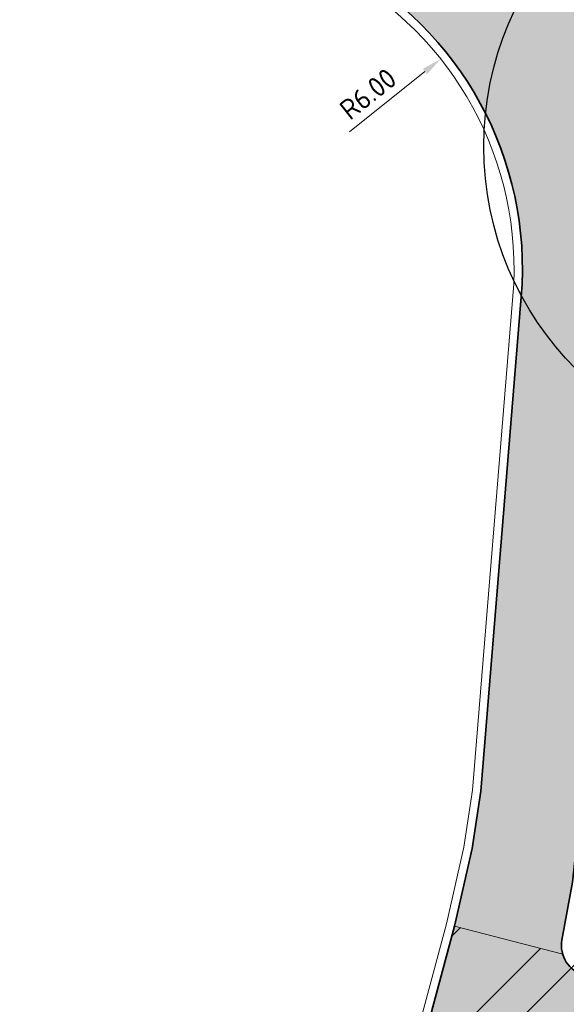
# Model space of a CAD drawing. Header units: metres. Extents: x 196651 to 397723, y 354703 to 710691.
# Tile 8 of 256: x 197509 to 197519, y 355962 to 355979. Entities that reach past the tile are written whole.
import ezdxf

# ---------------------------------------------------------------- set-up
doc = ezdxf.new("R2010")
doc.units = ezdxf.units.M
doc.header["$MEASUREMENT"] = 0
for name, color, linetype, lineweight in [('N-WE-VH-GOOT_TEGEL-G', 170, 'Continuous', 35), ('N-WE-VH-KANTVERHARDING-G', 1, 'Continuous', 5), ('N-WE-VH-VERHARDING_ASFALT_DEKLAAG-G_ZWART', 252, 'Continuous', 5), ('X-XX-AL-AANPIJLING-M', 7, 'Continuous', 18)]:
    doc.layers.add(name, color=color, linetype=linetype, lineweight=lineweight)
doc.layers.add('N-WE-VH-VERHARDING_ASFALT_COATING_ROOD-G', color=7, linetype='Continuous', lineweight=5, true_color=0xffa8a8)
doc.layers.add('X-XX-AL-HULPLIJNEN', color=4, linetype='Continuous', lineweight=25, plot=False)
doc.styles.add('NLCS-ISO-M200-T18', font='NLCS-ISO.ttf')
doc.dimstyles.new('NLCS-M200-T18-PIJL', dxfattribs={"dimscale": 0.2, "dimtxt": 1.799999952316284, "dimasz": 1.8, "dimexe": 2, "dimexo": 2, "dimgap": 0.7, "dimtad": 1, "dimzin": 0, "dimdsep": 46, "dimtxsty": 'NLCS-ISO-M200-T18', "dimcen": 0, "dimdle": 2, "dimse1": 1, "dimse2": 1, "dimclrd": 256, "dimclre": 256, "dimclrt": 256, "dimadec": 1, "dimazin": 0, "dimtfac": 1, "dimtofl": 0, "dimtmove": 1, "dimatfit": 0, "dimfxl": 2, "dimfxlon": 1, "dimtfillclr": 254, "dimtolj": 1, "dimtzin": 0, "dimlwd": 18, "dimlwe": 18, "dimarcsym": 0})

# ---------------------------------------------------------------- blocks, each defined once
blk = doc.blocks.new('*D2101')
at = {"layer": 'Defpoints', "color": 0, "transparency": 16777216}
for p in [(197516.8920603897, 355978.5550717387), (197512.1974506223, 355974.8186778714)]:
    blk.add_point(p, dxfattribs=at)
at = {"layer": 'X-XX-AL-AANPIJLING-M', "linetype": 'Continuous', "lineweight": 18, "transparency": 16777216}
blk.add_line((197515.2645956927, 355977.2597885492), (197516.6103838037, 355978.3308881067), dxfattribs=at)
at = {"layer": 'X-XX-AL-AANPIJLING-M', "transparency": 16777216}
blk.add_solid([(197516.5730198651, 355978.3778342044), (197516.6477477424, 355978.283942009), (197516.8920603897, 355978.5550717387)], dxfattribs=at)
at = {"layer": 'X-XX-AL-AANPIJLING-M', "transparency": 16777216, "insert": (197515.5973771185, 355977.9336256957), "char_height": 0.3599999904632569, "attachment_point": 5, "rotation": 38.5159380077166, "style": 'NLCS-ISO-M200-T18'}
blk.add_mtext('\\A1;R6.00', dxfattribs=at)

msp = doc.modelspace()

# ---------------------------------------------------------------- hatches: boundary and pattern name
at = {"layer": 'N-WE-VH-VERHARDING_ASFALT_COATING_ROOD-G'}
h = msp.add_hatch(color=256, dxfattribs=at)
edge = h.paths.add_edge_path()
edge.add_line((197542.7862552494, 355974.9128508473), (197543.2054415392, 355978.0360372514))
edge.add_arc((197554.8149908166, 356064.5356310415), 87.27520472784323, 261.7339482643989, 262.35572487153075, ccw=False)
edge.add_arc((197555.8418754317, 356071.3098654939), 94.12670722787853, 260.97514000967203, 261.70820861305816, ccw=False)
edge.add_arc((197541.3365175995, 355979.9778557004), 1.649999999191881, 189.3672546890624, 260.94646150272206, ccw=False)
edge.add_arc((197540.3794522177, 355979.8199764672), 0.6800000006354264, 152.2420251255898, 189.3672546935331, ccw=False)
edge.add_arc((197545.9432069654, 355966.4623743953), 15.00000000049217, 114.2697732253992, 128.0727884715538)
edge.add_arc((197537.0016070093, 355977.8771801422), 0.5000000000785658, 27.629149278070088, 128.0727884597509, ccw=False)
edge.add_line((197537.4445908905, 355978.1090535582), (197537.5937759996, 355977.8240420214))
edge.add_arc((197537.1507921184, 355977.5921686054), 0.500000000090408, -61.310977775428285, 27.62914926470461, ccw=False)
edge.add_arc((197541.9513464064, 355968.8197870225), 9.50000000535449, 118.6890222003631, 127.8472472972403)
edge.add_arc((197535.8157621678, 355976.7162803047), 0.4999999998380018, 256.0282295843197, 307.8472473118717, ccw=False)
edge.add_arc((197535.7252889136, 355976.7385939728), 0.5084216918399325, 135.4036658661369, 266.5891622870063, ccw=False)
edge.add_arc((197545.9432069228, 355966.4623744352), 14.99999994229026, 134.8562124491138, 138.1870542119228)
edge.add_line((197534.7633262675, 355976.462887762), (197523.8882800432, 355979.1686508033))
edge.add_arc((197515.9507558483, 355978.1707983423), 7.999999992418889, 7.165253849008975, 12.85575168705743)
edge.add_arc((197523.2627557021, 355979.8395278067), 0.4999999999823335, -103.97177041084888, 12.855751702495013, ccw=False)
edge.add_line((197523.1420338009, 355979.3543204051), (197521.3154791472, 355979.8087758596))
edge.add_arc((197521.4361958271, 355980.2939799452), 0.4999955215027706, 168.8102605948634, 256.0287184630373, ccw=False)
edge.add_line((197520.9457052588, 355980.3910084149), (197518.7890844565, 355981.6504131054))
edge.add_arc((197518.4773620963, 355981.7330897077), 0.3225000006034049, 300.1397031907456, 345.14572122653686, ccw=False)
edge.add_arc((197518.4816330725, 355981.7012358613), 0.293066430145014, 252.7281601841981, 302.545228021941, ccw=False)
edge.add_line((197518.3946200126, 355981.4213847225), (197516.5930669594, 355981.859648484))
edge.add_arc((197519.0437215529, 355991.7093587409), 10.15000000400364, 241.9246132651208, 256.0282295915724, ccw=False)
edge.add_line((197514.2667977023, 355982.7537181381), (197510.3224050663, 355984.8576506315))
edge.add_line((197510.3224050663, 355984.8576506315), (197509.4642080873, 355983.2514152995))
edge.add_line((197509.4642080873, 355983.2514152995), (197515.0953247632, 355980.2431433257))
edge.add_arc((197512.1974506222, 355974.8186778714), 6.150000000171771, -4.675881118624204, 61.88784252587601, ccw=False)
edge.add_line((197518.3269821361, 355974.3173362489), (197517.6062776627, 355965.5103342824))
edge.add_line((197517.6062776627, 355965.5103342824), (197517.4512776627, 355964.4963342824))
edge.add_line((197517.4512776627, 355964.4963342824), (197517.1393013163, 355963.1158953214))
edge.add_line((197517.1393013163, 355963.1158953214), (197519.0645275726, 355962.6121739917))
edge.add_arc((197519.5928361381, 355962.7651120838), 0.5500000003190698, 169.6797666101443, 196.1450057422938, ccw=False)
edge.add_line((197519.0517341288, 355962.8636443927), (197519.2388790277, 355963.8892152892))
edge.add_line((197519.2388790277, 355963.8892152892), (197519.4015035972, 355965.3842811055))
edge.add_line((197519.4015035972, 355965.3842811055), (197520.3435078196, 355976.8511834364))
edge.add_arc((197520.9913255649, 355976.7979653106), 0.6500000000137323, 76.02822958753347, 175.3037062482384, ccw=False)
edge.add_line((197521.1482640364, 355977.4287349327), (197523.3571746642, 355976.8791474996))
edge.add_arc((197523.1659389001, 355976.1720997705), 0.7324531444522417, 38.68374613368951, 74.86528591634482, ccw=False)
edge.add_line((197523.7376974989, 355976.6298985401), (197533.1044143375, 355974.2994149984))
edge.add_arc((197533.386619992, 355973.7150535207), 0.6489363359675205, 75.99430862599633, 115.7772877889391, ccw=False)
edge.add_line((197533.5436744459, 355974.3446980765), (197534.580013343, 355974.0868520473))
edge.add_arc((197534.4230748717, 355973.4560824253), 0.649999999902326, -16.180131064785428, 76.02822960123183, ccw=False)
edge.add_line((197535.047328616, 355973.2749546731), (197534.3710585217, 355970.9442011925))
edge.add_line((197534.3710585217, 355970.9442011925), (197527.7924443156, 355952.8124641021))
edge.add_arc((197527.2754261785, 355953.0000600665), 0.5499999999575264, 297.61306517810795, 340.0570951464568, ccw=False)
edge.add_line((197527.5303501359, 355952.5127062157), (197525.0341106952, 355945.3148177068))
edge.add_line((197525.0341106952, 355945.3148177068), (197526.6950826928, 355947.5664088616))
edge.add_line((197526.6950826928, 355947.5664088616), (197527.8223597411, 355949.1846290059))
edge.add_line((197527.8223597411, 355949.1846290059), (197528.8215455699, 355950.9078769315))
edge.add_line((197528.8215455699, 355950.9078769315), (197529.0688053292, 355951.4506662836))
edge.add_line((197529.0688053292, 355951.4506662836), (197529.4040610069, 355952.2699953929))
edge.add_line((197529.4040610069, 355952.2699953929), (197536.1701435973, 355970.9174509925))
edge.add_arc((197541.9513464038, 355968.8197870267), 6.1500000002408, 82.20395198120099, 160.0570951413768, ccw=False)
edge.add_arc((197554.9906803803, 356063.979251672), 89.89867489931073, 262.1971351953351, 262.1975715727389)
at = {"layer": 'N-WE-VH-VERHARDING_ASFALT_DEKLAAG-G_ZWART'}
h = msp.add_hatch(color=256, dxfattribs=at)
h.dxf.hatch_style = 1
edge = h.paths.add_edge_path()
edge.add_arc((197527.2754261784, 355953.0000600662), 0.5499999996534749, 252.3864397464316, 297.6130651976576)
edge.add_line((197527.5303501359, 355952.5127062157), (197524.8687351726, 355944.8379585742))
edge.add_line((197524.8687351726, 355944.8379585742), (197524.66, 355944.555))
edge.add_line((197524.66, 355944.555), (197513.7958190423, 355948.0931621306))
edge.add_line((197513.7958190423, 355948.0931621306), (197515.4104332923, 355956.6738440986))
edge.add_line((197515.4104332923, 355956.6738440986), (197517.1382089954, 355963.1113698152))
edge.add_line((197517.1382089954, 355963.1113698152), (197519.0645275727, 355962.6121739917))
edge.add_arc((197519.592836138, 355962.7651120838), 0.5500000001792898, 196.1450057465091, 254.8186210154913)
edge.add_line((197519.4488045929, 355962.2343061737), (197519.5287306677, 355962.2126186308))
edge.add_arc((197519.6727622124, 355962.7434245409), 0.5499999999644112, 254.8186210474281, 344.9509905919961)
edge.add_line((197520.2038994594, 355962.6006196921), (197523.8279438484, 355976.0796085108))
edge.add_arc((197523.2002361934, 355976.2483778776), 0.6499999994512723, 344.9509905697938, 396.3130923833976)
edge.add_line((197523.724001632, 355976.6333061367), (197533.1044143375, 355974.2994149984))
edge.add_arc((197533.3867359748, 355973.7139284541), 0.6500000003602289, 115.7433668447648, 149.9929089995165)
edge.add_arc((197545.9432069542, 355966.4623744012), 15.1499999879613, 149.9929090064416, 154.8620653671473)
edge.add_arc((197545.943206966, 355966.4623743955), 15.15000000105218, 154.8620653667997, 164.9134229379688)
edge.add_line((197531.3153724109, 355970.4055908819), (197526.6684612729, 355953.1673166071))
edge.add_arc((197527.1995047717, 355953.0241635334), 0.5500000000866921, 164.913422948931, 252.3864397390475)
edge.add_line((197527.0330772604, 355952.4999480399), (197527.1089986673, 355952.4758445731))
h = msp.add_hatch(dxfattribs=at)
h.set_pattern_fill('ANSI32', color=251, scale=0.2)
h.set_pattern_definition([(45, (0, 0), (-1.347038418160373, 1.347038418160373), []), (45, (0.8980260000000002, 0), (-1.347038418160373, 1.347038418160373), [])])
edge = h.paths.add_edge_path()
edge.add_line((197515.4104332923, 355956.6738440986), (197513.7958190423, 355948.0931621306))
edge.add_line((197513.7958190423, 355948.0931621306), (197524.66, 355944.555))
edge.add_line((197524.66, 355944.555), (197524.8687351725, 355944.8379585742))
edge.add_line((197524.8687351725, 355944.8379585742), (197527.6652500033, 355952.9016890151))
edge.add_line((197527.6652500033, 355952.9016890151), (197527.6514393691, 355952.8636266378))
edge.add_arc((197527.2754261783, 355953.0000600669), 0.4000000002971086, 252.3864398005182, 340.05709510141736, ccw=False)
edge.add_line((197527.1543879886, 355952.6188124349), (197527.0784665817, 355952.6429159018))
edge.add_arc((197527.1995047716, 355953.0241635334), 0.3999999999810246, 164.9134229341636, 252.3864397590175, ccw=False)
edge.add_line((197526.813291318, 355953.1282748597), (197530.9117024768, 355968.3318226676))
edge.add_line((197530.9117024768, 355968.3318226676), (197522.2179256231, 355970.6691434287))
edge.add_line((197522.2179256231, 355970.6691434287), (197520.0590438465, 355962.639566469))
edge.add_arc((197519.6727622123, 355962.7434245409), 0.4000000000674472, 254.8186210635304, 344.95099058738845, ccw=False)
edge.add_line((197519.5680119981, 355962.357383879), (197519.4880859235, 355962.3790714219))
edge.add_arc((197519.5928361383, 355962.7651120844), 0.4000000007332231, 210.0148137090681, 254.8186210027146, ccw=False)
edge.add_line((197519.2464776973, 355962.5650225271), (197517.1382089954, 355963.1113698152))
edge.add_line((197517.1382089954, 355963.1113698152), (197515.4104332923, 355956.6738440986))

# ---------------------------------------------------------------- linework, layer by layer
at = {"layer": 'N-WE-VH-GOOT_TEGEL-G', "flags": 128}
msp.add_lwpolyline([(197513.7958190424, 355948.0931621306), (197515.4104332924, 355956.6738440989), (197517.1386442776, 355963.1129916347), (197517.45047446, 355964.4910797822), (197517.6070721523, 355965.5155317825), (197518.3269821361, 355974.3173362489, 0.2988909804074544), (197515.0953247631, 355980.2431433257), (197509.4642080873, 355983.2514152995)], format="xyb", dxfattribs=at)
msp.add_lwpolyline([(197523.8279438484, 355976.0796085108, 0.4197311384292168), (197523.3571746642, 355976.8791474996), (197521.1482640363, 355977.4287349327, 0.4624645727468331), (197520.3435078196, 355976.8511834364), (197519.4016653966, 355965.38625067), (197519.2394614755, 355963.8945716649), (197519.0517341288, 355962.8636443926, 0.3895763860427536), (197519.4488045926, 355962.2343061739), (197519.5287306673, 355962.2126186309, 0.4148903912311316), (197520.2038994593, 355962.600619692)], format="xyb", close=True, dxfattribs=at)
at = {"layer": 'N-WE-VH-KANTVERHARDING-G', "flags": 128}
msp.add_lwpolyline([(197513.652, 355948.14), (197515.2640779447, 355956.707203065), (197516.9929998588, 355963.1489994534), (197517.303, 355964.519), (197517.458, 355965.533), (197518.1774813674, 355974.3295640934, 0.298890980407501), (197515.0246449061, 355980.1108392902), (197509.3935282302, 355983.119111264), (197510.393, 355984.99), (197514.3373926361, 355982.8860675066, 0.06161643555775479), (197516.6292835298, 355982.0052107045), (197518.4331389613, 355981.5663547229)], format="xyb", dxfattribs=at)
msp.add_lwpolyline([(197517.1382089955, 355963.1113698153), (197519.0645275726, 355962.6121739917)], dxfattribs=at)
at = {"layer": 'X-XX-AL-HULPLIJNEN'}
msp.add_circle((197523.2696534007, 355976.9976585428), 5.610961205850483, dxfattribs=at)

# ---------------------------------------------------------------- dimensions: what is measured, and where the dimension line sits
at = {"layer": 'X-XX-AL-AANPIJLING-M'}
dim = msp.add_radius_dim(center=(197512.1974506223, 355974.8186778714), mpoint=(197516.8920603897, 355978.5550717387), dimstyle='NLCS-M200-T18-PIJL', dxfattribs=at)
dim.commit()
dim.dimension.update_dxf_attribs({"geometry": '*D2101', "text_midpoint": (197515.7966514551, 355977.6832465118), "dimtype": 164})

doc.saveas('drawing.dxf')
